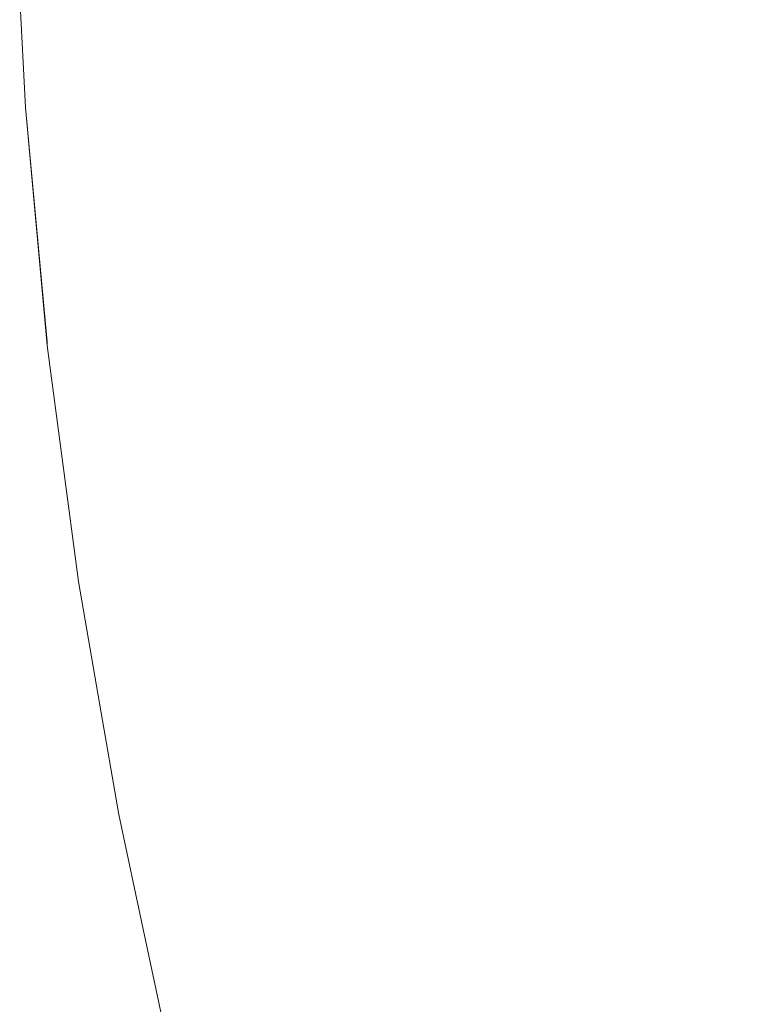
# Model space of a CAD drawing. Header units: centimetres. Extents: x -21.6 to 22.7, y 3.4 to 5.2.
# Tile 18 of 256: x -21.5863 to -21.5717, y 3.4738 to 3.4933. Entities that reach past the tile are written whole.
import ezdxf

# ---------------------------------------------------------------- set-up
doc = ezdxf.new("R2010")
doc.units = ezdxf.units.CM
doc.header["$LTSCALE"] = 2.54
doc.layers.add('Lucido design-1', color=7, linetype='Continuous')

# ---------------------------------------------------------------- blocks, each defined once
blk = doc.blocks.new('Gruppo-4-1')
at = {"color": 7, "linetype": 'Continuous', "lineweight": 9}
for points, invisible_edges in [([(-21.572929, 3.494811, -1872.260948), (-21.574205, 3.494712, -1872.263387), (-21.57401, 3.491838, -1872.263387), (-21.572737, 3.491989, -1872.260948)], 15), ([(-21.572737, 3.491989, -1872.97008), (-21.57401, 3.491838, -1872.967641), (-21.574205, 3.494712, -1872.967641), (-21.572929, 3.494811, -1872.97008)], 15), ([(-21.572737, 3.491989, -1872.260948), (-21.571419, 3.492146, -1872.258575), (-21.571606, 3.494914, -1872.258575), (-21.572929, 3.494811, -1872.260948)], 15), ([(-21.572929, 3.494811, -1872.97008), (-21.571606, 3.494914, -1872.972454), (-21.571419, 3.492146, -1872.972454), (-21.572737, 3.491989, -1872.97008)], 15), ([(-21.575432, 3.494617, -1872.26589), (-21.576607, 3.494525, -1872.268455), (-21.576405, 3.491554, -1872.268455), (-21.575234, 3.491693, -1872.26589)], 15), ([(-21.575234, 3.491693, -1872.965138), (-21.576405, 3.491554, -1872.962573), (-21.576607, 3.494525, -1872.962573), (-21.575432, 3.494617, -1872.965138)], 15), ([(-21.575234, 3.491693, -1872.26589), (-21.57401, 3.491838, -1872.263387), (-21.574205, 3.494712, -1872.263387), (-21.575432, 3.494617, -1872.26589)], 15), ([(-21.575432, 3.494617, -1872.965138), (-21.574205, 3.494712, -1872.967641), (-21.57401, 3.491838, -1872.967641), (-21.575234, 3.491693, -1872.965138)], 15), ([(-21.577727, 3.494438, -1872.27108), (-21.578789, 3.494356, -1872.273762), (-21.578582, 3.491296, -1872.273762), (-21.577522, 3.491422, -1872.27108)], 15), ([(-21.577522, 3.491422, -1872.959948), (-21.578582, 3.491296, -1872.957266), (-21.578789, 3.494356, -1872.957266), (-21.577727, 3.494438, -1872.959948)], 15), ([(-21.577522, 3.491422, -1872.27108), (-21.576405, 3.491554, -1872.268455), (-21.576607, 3.494525, -1872.268455), (-21.577727, 3.494438, -1872.27108)], 15), ([(-21.577727, 3.494438, -1872.959948), (-21.576607, 3.494525, -1872.962573), (-21.576405, 3.491554, -1872.962573), (-21.577522, 3.491422, -1872.959948)], 15), ([(-21.58139, 3.490963, -1872.282125), (-21.580518, 3.491066, -1872.279288), (-21.580731, 3.494205, -1872.279288), (-21.581605, 3.494137, -1872.282125)], 15), ([(-21.581605, 3.494137, -1872.948903), (-21.580731, 3.494205, -1872.95174), (-21.580518, 3.491066, -1872.95174), (-21.58139, 3.490963, -1872.948903)], 15), ([(-21.579791, 3.494278, -1872.276499), (-21.580731, 3.494205, -1872.279288), (-21.580518, 3.491066, -1872.279288), (-21.579581, 3.491177, -1872.276499)], 15), ([(-21.579581, 3.491177, -1872.954529), (-21.580518, 3.491066, -1872.95174), (-21.580731, 3.494205, -1872.95174), (-21.579791, 3.494278, -1872.954529)], 15), ([(-21.579581, 3.491177, -1872.276499), (-21.578582, 3.491296, -1872.273762), (-21.578789, 3.494356, -1872.273762), (-21.579791, 3.494278, -1872.276499)], 15), ([(-21.579791, 3.494278, -1872.954529), (-21.578789, 3.494356, -1872.957266), (-21.578582, 3.491296, -1872.957266), (-21.579581, 3.491177, -1872.954529)], 15), ([(-21.583148, 3.494017, -1872.287934), (-21.583813, 3.493965, -1872.290899), (-21.583591, 3.490702, -1872.290899), (-21.582928, 3.49078, -1872.287934)], 15), ([(-21.582928, 3.49078, -1872.943094), (-21.583591, 3.490702, -1872.940129), (-21.583813, 3.493965, -1872.940129), (-21.583148, 3.494017, -1872.943094)], 15), ([(-21.582928, 3.49078, -1872.287934), (-21.582194, 3.490867, -1872.285009), (-21.582411, 3.494074, -1872.285009), (-21.583148, 3.494017, -1872.287934)], 15), ([(-21.583148, 3.494017, -1872.943094), (-21.582411, 3.494074, -1872.946019), (-21.582194, 3.490867, -1872.946019), (-21.582928, 3.49078, -1872.943094)], 15), ([(-21.581605, 3.494137, -1872.282125), (-21.582411, 3.494074, -1872.285009), (-21.582194, 3.490867, -1872.285009), (-21.58139, 3.490963, -1872.282125)], 15), ([(-21.58139, 3.490963, -1872.948903), (-21.582194, 3.490867, -1872.946019), (-21.582411, 3.494074, -1872.946019), (-21.581605, 3.494137, -1872.948903)], 15), ([(-21.585774, 3.490443, -1872.30616), (-21.585493, 3.490476, -1872.303063), (-21.585719, 3.493817, -1872.303063), (-21.586001, 3.493795, -1872.30616)], 15), ([(-21.586001, 3.493795, -1872.924868), (-21.585719, 3.493817, -1872.927965), (-21.585493, 3.490476, -1872.927965), (-21.585774, 3.490443, -1872.924868)], 15), ([(-21.585358, 3.493845, -1872.299984), (-21.585719, 3.493817, -1872.303063), (-21.585493, 3.490476, -1872.303063), (-21.585133, 3.490519, -1872.299984)], 15), ([(-21.585133, 3.490519, -1872.931044), (-21.585493, 3.490476, -1872.927965), (-21.585719, 3.493817, -1872.927965), (-21.585358, 3.493845, -1872.931044)], 15), ([(-21.585133, 3.490519, -1872.299984), (-21.584695, 3.490571, -1872.296927), (-21.584919, 3.493879, -1872.296927), (-21.585358, 3.493845, -1872.299984)], 15), ([(-21.585358, 3.493845, -1872.931044), (-21.584919, 3.493879, -1872.934101), (-21.584695, 3.490571, -1872.934101), (-21.585133, 3.490519, -1872.931044)], 15), ([(-21.584404, 3.493919, -1872.293898), (-21.584919, 3.493879, -1872.296927), (-21.584695, 3.490571, -1872.296927), (-21.584181, 3.490632, -1872.293898)], 15), ([(-21.584181, 3.490632, -1872.93713), (-21.584695, 3.490571, -1872.934101), (-21.584919, 3.493879, -1872.934101), (-21.584404, 3.493919, -1872.93713)], 15), ([(-21.584181, 3.490632, -1872.293898), (-21.583591, 3.490702, -1872.290899), (-21.583813, 3.493965, -1872.290899), (-21.584404, 3.493919, -1872.293898)], 15), ([(-21.584404, 3.493919, -1872.93713), (-21.583813, 3.493965, -1872.940129), (-21.583591, 3.490702, -1872.940129), (-21.584181, 3.490632, -1872.93713)], 15), ([(-21.586324, 3.49377, -1872.31239), (-21.586341, 3.493768, -1872.315514), (-21.586227, 3.491583, -1872.315514)], 9), ([(-21.586227, 3.491583, -1872.915514), (-21.586341, 3.493768, -1872.915514), (-21.586324, 3.49377, -1872.918638)], 10), ([(-21.586341, 3.493768, -1872.915514), (-21.586227, 3.491583, -1872.915514), (-21.586227, 3.491583, -1872.315514), (-21.586341, 3.493768, -1872.315514)], 10), ([(-21.586096, 3.490404, -1872.31239), (-21.585975, 3.490419, -1872.30927), (-21.586203, 3.49378, -1872.30927), (-21.586324, 3.49377, -1872.31239)], 15), ([(-21.586324, 3.49377, -1872.918638), (-21.586203, 3.49378, -1872.921758), (-21.585975, 3.490419, -1872.921758), (-21.586096, 3.490404, -1872.918638)], 15), ([(-21.586227, 3.491583, -1872.315514), (-21.586096, 3.490404, -1872.31239), (-21.586324, 3.49377, -1872.31239)], 11), ([(-21.586324, 3.49377, -1872.918638), (-21.586096, 3.490404, -1872.918638), (-21.586227, 3.491583, -1872.915514)], 11), ([(-21.586001, 3.493795, -1872.30616), (-21.586203, 3.49378, -1872.30927), (-21.585975, 3.490419, -1872.30927), (-21.585774, 3.490443, -1872.30616)], 15), ([(-21.585774, 3.490443, -1872.924868), (-21.585975, 3.490419, -1872.921758), (-21.586203, 3.49378, -1872.921758), (-21.586001, 3.493795, -1872.924868)], 15), ([(-21.572457, 3.489088, -1872.260948), (-21.571144, 3.4893, -1872.258575), (-21.571419, 3.492146, -1872.258575), (-21.572737, 3.491989, -1872.260948)], 15), ([(-21.572737, 3.491989, -1872.97008), (-21.571419, 3.492146, -1872.972454), (-21.571144, 3.4893, -1872.972454), (-21.572457, 3.489088, -1872.97008)], 15), ([(-21.572737, 3.491989, -1872.260948), (-21.57401, 3.491838, -1872.263387), (-21.573725, 3.488884, -1872.263387), (-21.572457, 3.489088, -1872.260948)], 15), ([(-21.572457, 3.489088, -1872.97008), (-21.573725, 3.488884, -1872.967641), (-21.57401, 3.491838, -1872.967641), (-21.572737, 3.491989, -1872.97008)], 15), ([(-21.575234, 3.491693, -1872.26589), (-21.576405, 3.491554, -1872.268455), (-21.57611, 3.488499, -1872.268455), (-21.574943, 3.488687, -1872.26589)], 15), ([(-21.574943, 3.488687, -1872.965138), (-21.57611, 3.488499, -1872.962573), (-21.576405, 3.491554, -1872.962573), (-21.575234, 3.491693, -1872.965138)], 15), ([(-21.574943, 3.488687, -1872.26589), (-21.573725, 3.488884, -1872.263387), (-21.57401, 3.491838, -1872.263387), (-21.575234, 3.491693, -1872.26589)], 15), ([(-21.575234, 3.491693, -1872.965138), (-21.57401, 3.491838, -1872.967641), (-21.573725, 3.488884, -1872.967641), (-21.574943, 3.488687, -1872.965138)], 15), ([(-21.586096, 3.490404, -1872.31239), (-21.586227, 3.491583, -1872.315514), (-21.5858, 3.486938, -1872.315514), (-21.585762, 3.486944, -1872.31239)], 13), ([(-21.5858, 3.486938, -1872.315514), (-21.586227, 3.491583, -1872.315514), (-21.586227, 3.491583, -1872.915514), (-21.585794, 3.486864, -1872.915514)], 10), ([(-21.585762, 3.486944, -1872.918638), (-21.585794, 3.486864, -1872.915514), (-21.586227, 3.491583, -1872.915514), (-21.586096, 3.490404, -1872.918638)], 13), ([(-21.577223, 3.48832, -1872.27108), (-21.57611, 3.488499, -1872.268455), (-21.576405, 3.491554, -1872.268455), (-21.577522, 3.491422, -1872.27108)], 15), ([(-21.577522, 3.491422, -1872.959948), (-21.576405, 3.491554, -1872.962573), (-21.57611, 3.488499, -1872.962573), (-21.577223, 3.48832, -1872.959948)], 15), ([(-21.579273, 3.48799, -1872.276499), (-21.578278, 3.48815, -1872.273762), (-21.578582, 3.491296, -1872.273762), (-21.579581, 3.491177, -1872.276499)], 15), ([(-21.579581, 3.491177, -1872.954529), (-21.578582, 3.491296, -1872.957266), (-21.578278, 3.48815, -1872.957266), (-21.579273, 3.48799, -1872.954529)], 15), ([(-21.577522, 3.491422, -1872.27108), (-21.578582, 3.491296, -1872.273762), (-21.578278, 3.48815, -1872.273762), (-21.577223, 3.48832, -1872.27108)], 15), ([(-21.577223, 3.48832, -1872.959948), (-21.578278, 3.48815, -1872.957266), (-21.578582, 3.491296, -1872.957266), (-21.577522, 3.491422, -1872.959948)], 15), ([(-21.579581, 3.491177, -1872.276499), (-21.580518, 3.491066, -1872.279288), (-21.580206, 3.487839, -1872.279288), (-21.579273, 3.48799, -1872.276499)], 15), ([(-21.579273, 3.48799, -1872.954529), (-21.580206, 3.487839, -1872.95174), (-21.580518, 3.491066, -1872.95174), (-21.579581, 3.491177, -1872.954529)], 15), ([(-21.58139, 3.490963, -1872.282125), (-21.582194, 3.490867, -1872.285009), (-21.581875, 3.48757, -1872.285009), (-21.581074, 3.487699, -1872.282125)], 15), ([(-21.581074, 3.487699, -1872.948903), (-21.581875, 3.48757, -1872.946019), (-21.582194, 3.490867, -1872.946019), (-21.58139, 3.490963, -1872.948903)], 15), ([(-21.581074, 3.487699, -1872.282125), (-21.580206, 3.487839, -1872.279288), (-21.580518, 3.491066, -1872.279288), (-21.58139, 3.490963, -1872.282125)], 15), ([(-21.58139, 3.490963, -1872.948903), (-21.580518, 3.491066, -1872.95174), (-21.580206, 3.487839, -1872.95174), (-21.581074, 3.487699, -1872.948903)], 15), ([(-21.583854, 3.487252, -1872.293898), (-21.583267, 3.487346, -1872.290899), (-21.583591, 3.490702, -1872.290899), (-21.584181, 3.490632, -1872.293898)], 15), ([(-21.584181, 3.490632, -1872.93713), (-21.583591, 3.490702, -1872.940129), (-21.583267, 3.487346, -1872.940129), (-21.583854, 3.487252, -1872.93713)], 15), ([(-21.582928, 3.49078, -1872.287934), (-21.583591, 3.490702, -1872.290899), (-21.583267, 3.487346, -1872.290899), (-21.582607, 3.487452, -1872.287934)], 15), ([(-21.582607, 3.487452, -1872.943094), (-21.583267, 3.487346, -1872.940129), (-21.583591, 3.490702, -1872.940129), (-21.582928, 3.49078, -1872.943094)], 15), ([(-21.582607, 3.487452, -1872.287934), (-21.581875, 3.48757, -1872.285009), (-21.582194, 3.490867, -1872.285009), (-21.582928, 3.49078, -1872.287934)], 15), ([(-21.582928, 3.49078, -1872.943094), (-21.582194, 3.490867, -1872.946019), (-21.581875, 3.48757, -1872.946019), (-21.582607, 3.487452, -1872.943094)], 15), ([(-21.585133, 3.490519, -1872.299984), (-21.585493, 3.490476, -1872.303063), (-21.585161, 3.487041, -1872.303063), (-21.584802, 3.487099, -1872.299984)], 15), ([(-21.584802, 3.487099, -1872.931044), (-21.585161, 3.487041, -1872.927965), (-21.585493, 3.490476, -1872.927965), (-21.585133, 3.490519, -1872.931044)], 15), ([(-21.584802, 3.487099, -1872.299984), (-21.584366, 3.487169, -1872.296927), (-21.584695, 3.490571, -1872.296927), (-21.585133, 3.490519, -1872.299984)], 15), ([(-21.585133, 3.490519, -1872.931044), (-21.584695, 3.490571, -1872.934101), (-21.584366, 3.487169, -1872.934101), (-21.584802, 3.487099, -1872.931044)], 15), ([(-21.584181, 3.490632, -1872.293898), (-21.584695, 3.490571, -1872.296927), (-21.584366, 3.487169, -1872.296927), (-21.583854, 3.487252, -1872.293898)], 15), ([(-21.583854, 3.487252, -1872.93713), (-21.584366, 3.487169, -1872.934101), (-21.584695, 3.490571, -1872.934101), (-21.584181, 3.490632, -1872.93713)], 15), ([(-21.585762, 3.486944, -1872.31239), (-21.585641, 3.486964, -1872.30927), (-21.585975, 3.490419, -1872.30927), (-21.586096, 3.490404, -1872.31239)], 15), ([(-21.586096, 3.490404, -1872.918638), (-21.585975, 3.490419, -1872.921758), (-21.585641, 3.486964, -1872.921758), (-21.585762, 3.486944, -1872.918638)], 15), ([(-21.585774, 3.490443, -1872.30616), (-21.585975, 3.490419, -1872.30927), (-21.585641, 3.486964, -1872.30927), (-21.585441, 3.486996, -1872.30616)], 15), ([(-21.585441, 3.486996, -1872.924868), (-21.585641, 3.486964, -1872.921758), (-21.585975, 3.490419, -1872.921758), (-21.585774, 3.490443, -1872.924868)], 15), ([(-21.585441, 3.486996, -1872.30616), (-21.585161, 3.487041, -1872.303063), (-21.585493, 3.490476, -1872.303063), (-21.585774, 3.490443, -1872.30616)], 15), ([(-21.585774, 3.490443, -1872.924868), (-21.585493, 3.490476, -1872.927965), (-21.585161, 3.487041, -1872.927965), (-21.585441, 3.486996, -1872.924868)], 15), ([(-21.57208, 3.48611, -1872.260948), (-21.570774, 3.486378, -1872.258575), (-21.571144, 3.4893, -1872.258575), (-21.572457, 3.489088, -1872.260948)], 15), ([(-21.572457, 3.489088, -1872.97008), (-21.571144, 3.4893, -1872.972454), (-21.570774, 3.486378, -1872.972454), (-21.57208, 3.48611, -1872.97008)], 15), ([(-21.572457, 3.489088, -1872.260948), (-21.573725, 3.488884, -1872.263387), (-21.573341, 3.485851, -1872.263387), (-21.57208, 3.48611, -1872.260948)], 15), ([(-21.57208, 3.48611, -1872.97008), (-21.573341, 3.485851, -1872.967641), (-21.573725, 3.488884, -1872.967641), (-21.572457, 3.489088, -1872.97008)], 15), ([(-21.574553, 3.485602, -1872.26589), (-21.573341, 3.485851, -1872.263387), (-21.573725, 3.488884, -1872.263387), (-21.574943, 3.488687, -1872.26589)], 15), ([(-21.574943, 3.488687, -1872.965138), (-21.573725, 3.488884, -1872.967641), (-21.573341, 3.485851, -1872.967641), (-21.574553, 3.485602, -1872.965138)], 15), ([(-21.574943, 3.488687, -1872.26589), (-21.57611, 3.488499, -1872.268455), (-21.575713, 3.485364, -1872.268455), (-21.574553, 3.485602, -1872.26589)], 15), ([(-21.574553, 3.485602, -1872.965138), (-21.575713, 3.485364, -1872.962573), (-21.57611, 3.488499, -1872.962573), (-21.574943, 3.488687, -1872.965138)], 15), ([(-21.57682, 3.485136, -1872.27108), (-21.575713, 3.485364, -1872.268455), (-21.57611, 3.488499, -1872.268455), (-21.577223, 3.48832, -1872.27108)], 15), ([(-21.577223, 3.48832, -1872.959948), (-21.57611, 3.488499, -1872.962573), (-21.575713, 3.485364, -1872.962573), (-21.57682, 3.485136, -1872.959948)], 15), ([(-21.577223, 3.48832, -1872.27108), (-21.578278, 3.48815, -1872.273762), (-21.577869, 3.484921, -1872.273762), (-21.57682, 3.485136, -1872.27108)], 15), ([(-21.57682, 3.485136, -1872.959948), (-21.577869, 3.484921, -1872.957266), (-21.578278, 3.48815, -1872.957266), (-21.577223, 3.48832, -1872.959948)], 15), ([(-21.579273, 3.48799, -1872.276499), (-21.580206, 3.487839, -1872.279288), (-21.579787, 3.484527, -1872.279288), (-21.578859, 3.484717, -1872.276499)], 15), ([(-21.578859, 3.484717, -1872.954529), (-21.579787, 3.484527, -1872.95174), (-21.580206, 3.487839, -1872.95174), (-21.579273, 3.48799, -1872.954529)], 15), ([(-21.578859, 3.484717, -1872.276499), (-21.577869, 3.484921, -1872.273762), (-21.578278, 3.48815, -1872.273762), (-21.579273, 3.48799, -1872.276499)], 15), ([(-21.579273, 3.48799, -1872.954529), (-21.578278, 3.48815, -1872.957266), (-21.577869, 3.484921, -1872.957266), (-21.578859, 3.484717, -1872.954529)], 15), ([(-21.58065, 3.484349, -1872.282125), (-21.579787, 3.484527, -1872.279288), (-21.580206, 3.487839, -1872.279288), (-21.581074, 3.487699, -1872.282125)], 15), ([(-21.581074, 3.487699, -1872.948903), (-21.580206, 3.487839, -1872.95174), (-21.579787, 3.484527, -1872.95174), (-21.58065, 3.484349, -1872.948903)], 15), ([(-21.582175, 3.484036, -1872.287934), (-21.581447, 3.484186, -1872.285009), (-21.581875, 3.48757, -1872.285009), (-21.582607, 3.487452, -1872.287934)], 15), ([(-21.582607, 3.487452, -1872.943094), (-21.581875, 3.48757, -1872.946019), (-21.581447, 3.484186, -1872.946019), (-21.582175, 3.484036, -1872.943094)], 15), ([(-21.581074, 3.487699, -1872.282125), (-21.581875, 3.48757, -1872.285009), (-21.581447, 3.484186, -1872.285009), (-21.58065, 3.484349, -1872.282125)], 15), ([(-21.58065, 3.484349, -1872.948903), (-21.581447, 3.484186, -1872.946019), (-21.581875, 3.48757, -1872.946019), (-21.581074, 3.487699, -1872.948903)], 15), ([(-21.582607, 3.487452, -1872.287934), (-21.583267, 3.487346, -1872.290899), (-21.582831, 3.483902, -1872.290899), (-21.582175, 3.484036, -1872.287934)], 15), ([(-21.582175, 3.484036, -1872.943094), (-21.582831, 3.483902, -1872.940129), (-21.583267, 3.487346, -1872.940129), (-21.582607, 3.487452, -1872.943094)], 15), ([(-21.583854, 3.487252, -1872.293898), (-21.584366, 3.487169, -1872.296927), (-21.583924, 3.483677, -1872.296927), (-21.583415, 3.483782, -1872.293898)], 15), ([(-21.583415, 3.483782, -1872.93713), (-21.583924, 3.483677, -1872.934101), (-21.584366, 3.487169, -1872.934101), (-21.583854, 3.487252, -1872.93713)], 15), ([(-21.583415, 3.483782, -1872.293898), (-21.582831, 3.483902, -1872.290899), (-21.583267, 3.487346, -1872.290899), (-21.583854, 3.487252, -1872.293898)], 15), ([(-21.583854, 3.487252, -1872.93713), (-21.583267, 3.487346, -1872.940129), (-21.582831, 3.483902, -1872.940129), (-21.583415, 3.483782, -1872.93713)], 15), ([(-21.585441, 3.486996, -1872.30616), (-21.585641, 3.486964, -1872.30927), (-21.585192, 3.483417, -1872.30927), (-21.584993, 3.483458, -1872.30616)], 15), ([(-21.584993, 3.483458, -1872.924868), (-21.585192, 3.483417, -1872.921758), (-21.585641, 3.486964, -1872.921758), (-21.585441, 3.486996, -1872.924868)], 15), ([(-21.584993, 3.483458, -1872.30616), (-21.584714, 3.483515, -1872.303063), (-21.585161, 3.487041, -1872.303063), (-21.585441, 3.486996, -1872.30616)], 15), ([(-21.585441, 3.486996, -1872.924868), (-21.585161, 3.487041, -1872.927965), (-21.584714, 3.483515, -1872.927965), (-21.584993, 3.483458, -1872.924868)], 15), ([(-21.584802, 3.487099, -1872.299984), (-21.585161, 3.487041, -1872.303063), (-21.584714, 3.483515, -1872.303063), (-21.584358, 3.483588, -1872.299984)], 15), ([(-21.584358, 3.483588, -1872.931044), (-21.584714, 3.483515, -1872.927965), (-21.585161, 3.487041, -1872.927965), (-21.584802, 3.487099, -1872.931044)], 15), ([(-21.584358, 3.483588, -1872.299984), (-21.583924, 3.483677, -1872.296927), (-21.584366, 3.487169, -1872.296927), (-21.584802, 3.487099, -1872.299984)], 15), ([(-21.584802, 3.487099, -1872.931044), (-21.584366, 3.487169, -1872.934101), (-21.583924, 3.483677, -1872.934101), (-21.584358, 3.483588, -1872.931044)], 15), ([(-21.585762, 3.486944, -1872.31239), (-21.5858, 3.486938, -1872.315514), (-21.585794, 3.486864, -1872.315514)], 9), ([(-21.585794, 3.486864, -1872.915514), (-21.585794, 3.486864, -1872.315514), (-21.5858, 3.486938, -1872.315514)], 9), ([(-21.585312, 3.483392, -1872.31239), (-21.585762, 3.486944, -1872.31239), (-21.585794, 3.486864, -1872.315514)], 11), ([(-21.585794, 3.486864, -1872.915514), (-21.585762, 3.486944, -1872.918638), (-21.585312, 3.483392, -1872.918638)], 11), ([(-21.585794, 3.486864, -1872.315514), (-21.585177, 3.48219, -1872.315514), (-21.585312, 3.483392, -1872.31239)], 10), ([(-21.585177, 3.48219, -1872.915514), (-21.585177, 3.48219, -1872.315514), (-21.585794, 3.486864, -1872.315514), (-21.585794, 3.486864, -1872.915514)], 5), ([(-21.585312, 3.483392, -1872.918638), (-21.585177, 3.48219, -1872.915514), (-21.585794, 3.486864, -1872.915514)], 9), ([(-21.585312, 3.483392, -1872.31239), (-21.585192, 3.483417, -1872.30927), (-21.585641, 3.486964, -1872.30927), (-21.585762, 3.486944, -1872.31239)], 15), ([(-21.585762, 3.486944, -1872.918638), (-21.585641, 3.486964, -1872.921758), (-21.585192, 3.483417, -1872.921758), (-21.585312, 3.483392, -1872.918638)], 15), ([(-21.571599, 3.483057, -1872.260948), (-21.570301, 3.483384, -1872.258575), (-21.570774, 3.486378, -1872.258575), (-21.57208, 3.48611, -1872.260948)], 15), ([(-21.57208, 3.48611, -1872.97008), (-21.570774, 3.486378, -1872.972454), (-21.570301, 3.483384, -1872.972454), (-21.571599, 3.483057, -1872.97008)], 15), ([(-21.57208, 3.48611, -1872.260948), (-21.573341, 3.485851, -1872.263387), (-21.57285, 3.482743, -1872.263387), (-21.571599, 3.483057, -1872.260948)], 15), ([(-21.571599, 3.483057, -1872.97008), (-21.57285, 3.482743, -1872.967641), (-21.573341, 3.485851, -1872.967641), (-21.57208, 3.48611, -1872.97008)], 15), ([(-21.574054, 3.48244, -1872.26589), (-21.57285, 3.482743, -1872.263387), (-21.573341, 3.485851, -1872.263387), (-21.574553, 3.485602, -1872.26589)], 15), ([(-21.574553, 3.485602, -1872.965138), (-21.573341, 3.485851, -1872.967641), (-21.57285, 3.482743, -1872.967641), (-21.574054, 3.48244, -1872.965138)], 15), ([(-21.574553, 3.485602, -1872.26589), (-21.575713, 3.485364, -1872.268455), (-21.575206, 3.48215, -1872.268455), (-21.574054, 3.48244, -1872.26589)], 15), ([(-21.574054, 3.48244, -1872.965138), (-21.575206, 3.48215, -1872.962573), (-21.575713, 3.485364, -1872.962573), (-21.574553, 3.485602, -1872.965138)], 15), ([(-21.576305, 3.481873, -1872.27108), (-21.575206, 3.48215, -1872.268455), (-21.575713, 3.485364, -1872.268455), (-21.57682, 3.485136, -1872.27108)], 15), ([(-21.57682, 3.485136, -1872.959948), (-21.575713, 3.485364, -1872.962573), (-21.575206, 3.48215, -1872.962573), (-21.576305, 3.481873, -1872.959948)], 15), ([(-21.57682, 3.485136, -1872.27108), (-21.577869, 3.484921, -1872.273762), (-21.577347, 3.481611, -1872.273762), (-21.576305, 3.481873, -1872.27108)], 15), ([(-21.576305, 3.481873, -1872.959948), (-21.577347, 3.481611, -1872.957266), (-21.577869, 3.484921, -1872.957266), (-21.57682, 3.485136, -1872.959948)], 15), ([(-21.57833, 3.481364, -1872.276499), (-21.577347, 3.481611, -1872.273762), (-21.577869, 3.484921, -1872.273762), (-21.578859, 3.484717, -1872.276499)], 15), ([(-21.578859, 3.484717, -1872.954529), (-21.577869, 3.484921, -1872.957266), (-21.577347, 3.481611, -1872.957266), (-21.57833, 3.481364, -1872.954529)], 15), ([(-21.578859, 3.484717, -1872.276499), (-21.579787, 3.484527, -1872.279288), (-21.579251, 3.481132, -1872.279288), (-21.57833, 3.481364, -1872.276499)], 15), ([(-21.57833, 3.481364, -1872.954529), (-21.579251, 3.481132, -1872.95174), (-21.579787, 3.484527, -1872.95174), (-21.578859, 3.484717, -1872.954529)], 15), ([(-21.580109, 3.480916, -1872.282125), (-21.579251, 3.481132, -1872.279288), (-21.579787, 3.484527, -1872.279288), (-21.58065, 3.484349, -1872.282125)], 15), ([(-21.58065, 3.484349, -1872.948903), (-21.579787, 3.484527, -1872.95174), (-21.579251, 3.481132, -1872.95174), (-21.580109, 3.480916, -1872.948903)], 15), ([(-21.58065, 3.484349, -1872.282125), (-21.581447, 3.484186, -1872.285009), (-21.5809, 3.480717, -1872.285009), (-21.580109, 3.480916, -1872.282125)], 15), ([(-21.580109, 3.480916, -1872.948903), (-21.5809, 3.480717, -1872.946019), (-21.581447, 3.484186, -1872.946019), (-21.58065, 3.484349, -1872.948903)], 15), ([(-21.581622, 3.480535, -1872.287934), (-21.5809, 3.480717, -1872.285009), (-21.581447, 3.484186, -1872.285009), (-21.582175, 3.484036, -1872.287934)], 15), ([(-21.582175, 3.484036, -1872.943094), (-21.581447, 3.484186, -1872.946019), (-21.5809, 3.480717, -1872.946019), (-21.581622, 3.480535, -1872.943094)], 15), ([(-21.582854, 3.480225, -1872.293898), (-21.582274, 3.480371, -1872.290899), (-21.582831, 3.483902, -1872.290899), (-21.583415, 3.483782, -1872.293898)], 15), ([(-21.583415, 3.483782, -1872.93713), (-21.582831, 3.483902, -1872.940129), (-21.582274, 3.480371, -1872.940129), (-21.582854, 3.480225, -1872.93713)], 15), ([(-21.582175, 3.484036, -1872.287934), (-21.582831, 3.483902, -1872.290899), (-21.582274, 3.480371, -1872.290899), (-21.581622, 3.480535, -1872.287934)], 15), ([(-21.581622, 3.480535, -1872.943094), (-21.582274, 3.480371, -1872.940129), (-21.582831, 3.483902, -1872.940129), (-21.582175, 3.484036, -1872.943094)], 15), ([(-21.58379, 3.47999, -1872.299984), (-21.58336, 3.480098, -1872.296927), (-21.583924, 3.483677, -1872.296927), (-21.584358, 3.483588, -1872.299984)], 15), ([(-21.584358, 3.483588, -1872.931044), (-21.583924, 3.483677, -1872.934101), (-21.58336, 3.480098, -1872.934101), (-21.58379, 3.47999, -1872.931044)], 15), ([(-21.583415, 3.483782, -1872.293898), (-21.583924, 3.483677, -1872.296927), (-21.58336, 3.480098, -1872.296927), (-21.582854, 3.480225, -1872.293898)], 15), ([(-21.582854, 3.480225, -1872.93713), (-21.58336, 3.480098, -1872.934101), (-21.583924, 3.483677, -1872.934101), (-21.583415, 3.483782, -1872.93713)], 15), ([(-21.584421, 3.479831, -1872.30616), (-21.584144, 3.479901, -1872.303063), (-21.584714, 3.483515, -1872.303063), (-21.584993, 3.483458, -1872.30616)], 15), ([(-21.584993, 3.483458, -1872.924868), (-21.584714, 3.483515, -1872.927965), (-21.584144, 3.479901, -1872.927965), (-21.584421, 3.479831, -1872.924868)], 15), ([(-21.584358, 3.483588, -1872.299984), (-21.584714, 3.483515, -1872.303063), (-21.584144, 3.479901, -1872.303063), (-21.58379, 3.47999, -1872.299984)], 15), ([(-21.58379, 3.47999, -1872.931044), (-21.584144, 3.479901, -1872.927965), (-21.584714, 3.483515, -1872.927965), (-21.584358, 3.483588, -1872.931044)], 15), ([(-21.584738, 3.479751, -1872.31239), (-21.584619, 3.479781, -1872.30927), (-21.585192, 3.483417, -1872.30927), (-21.585312, 3.483392, -1872.31239)], 15), ([(-21.585312, 3.483392, -1872.918638), (-21.585192, 3.483417, -1872.921758), (-21.584619, 3.479781, -1872.921758), (-21.584738, 3.479751, -1872.918638)], 15), ([(-21.584738, 3.479751, -1872.31239), (-21.585312, 3.483392, -1872.31239), (-21.585177, 3.48219, -1872.315514)], 11), ([(-21.585177, 3.48219, -1872.915514), (-21.585312, 3.483392, -1872.918638), (-21.584738, 3.479751, -1872.918638)], 11), ([(-21.584993, 3.483458, -1872.30616), (-21.585192, 3.483417, -1872.30927), (-21.584619, 3.479781, -1872.30927), (-21.584421, 3.479831, -1872.30616)], 15), ([(-21.584421, 3.479831, -1872.924868), (-21.584619, 3.479781, -1872.921758), (-21.585192, 3.483417, -1872.921758), (-21.584993, 3.483458, -1872.924868)], 15), ([(-21.571599, 3.483057, -1872.260948), (-21.57285, 3.482743, -1872.263387), (-21.572245, 3.479563, -1872.263387), (-21.571004, 3.479935, -1872.260948)], 15), ([(-21.571004, 3.479935, -1872.97008), (-21.572245, 3.479563, -1872.967641), (-21.57285, 3.482743, -1872.967641), (-21.571599, 3.483057, -1872.97008)], 15), ([(-21.573438, 3.479205, -1872.26589), (-21.572245, 3.479563, -1872.263387), (-21.57285, 3.482743, -1872.263387), (-21.574054, 3.48244, -1872.26589)], 15), ([(-21.574054, 3.48244, -1872.965138), (-21.57285, 3.482743, -1872.967641), (-21.572245, 3.479563, -1872.967641), (-21.573438, 3.479205, -1872.965138)], 15), ([(-21.574054, 3.48244, -1872.26589), (-21.575206, 3.48215, -1872.268455), (-21.57458, 3.478862, -1872.268455), (-21.573438, 3.479205, -1872.26589)], 15), ([(-21.573438, 3.479205, -1872.965138), (-21.57458, 3.478862, -1872.962573), (-21.575206, 3.48215, -1872.962573), (-21.574054, 3.48244, -1872.965138)], 15), ([(-21.585177, 3.48219, -1872.315514), (-21.584755, 3.479745, -1872.315514), (-21.584738, 3.479751, -1872.31239)], 10), ([(-21.584755, 3.479745, -1872.315514), (-21.585177, 3.48219, -1872.315514), (-21.585177, 3.48219, -1872.915514), (-21.584755, 3.479745, -1872.915514)], 10), ([(-21.584738, 3.479751, -1872.918638), (-21.584755, 3.479745, -1872.915514), (-21.585177, 3.48219, -1872.915514)], 9), ([(-21.575669, 3.478535, -1872.27108), (-21.57458, 3.478862, -1872.268455), (-21.575206, 3.48215, -1872.268455), (-21.576305, 3.481873, -1872.27108)], 15), ([(-21.576305, 3.481873, -1872.959948), (-21.575206, 3.48215, -1872.962573), (-21.57458, 3.478862, -1872.962573), (-21.575669, 3.478535, -1872.959948)], 15), ([(-21.576305, 3.481873, -1872.27108), (-21.577347, 3.481611, -1872.273762), (-21.576702, 3.478225, -1872.273762), (-21.575669, 3.478535, -1872.27108)], 15), ([(-21.575669, 3.478535, -1872.959948), (-21.576702, 3.478225, -1872.957266), (-21.577347, 3.481611, -1872.957266), (-21.576305, 3.481873, -1872.959948)], 15), ([(-21.577677, 3.477933, -1872.276499), (-21.576702, 3.478225, -1872.273762), (-21.577347, 3.481611, -1872.273762), (-21.57833, 3.481364, -1872.276499)], 15), ([(-21.57833, 3.481364, -1872.954529), (-21.577347, 3.481611, -1872.957266), (-21.576702, 3.478225, -1872.957266), (-21.577677, 3.477933, -1872.954529)], 15), ([(-21.57833, 3.481364, -1872.276499), (-21.579251, 3.481132, -1872.279288), (-21.57859, 3.477659, -1872.279288), (-21.577677, 3.477933, -1872.276499)], 15), ([(-21.577677, 3.477933, -1872.954529), (-21.57859, 3.477659, -1872.95174), (-21.579251, 3.481132, -1872.95174), (-21.57833, 3.481364, -1872.954529)], 15), ([(-21.57944, 3.477404, -1872.282125), (-21.57859, 3.477659, -1872.279288), (-21.579251, 3.481132, -1872.279288), (-21.580109, 3.480916, -1872.282125)], 15), ([(-21.580109, 3.480916, -1872.948903), (-21.579251, 3.481132, -1872.95174), (-21.57859, 3.477659, -1872.95174), (-21.57944, 3.477404, -1872.948903)], 15), ([(-21.580109, 3.480916, -1872.282125), (-21.5809, 3.480717, -1872.285009), (-21.580224, 3.477169, -1872.285009), (-21.57944, 3.477404, -1872.282125)], 15), ([(-21.57944, 3.477404, -1872.948903), (-21.580224, 3.477169, -1872.946019), (-21.5809, 3.480717, -1872.946019), (-21.580109, 3.480916, -1872.948903)], 15), ([(-21.58094, 3.476954, -1872.287934), (-21.580224, 3.477169, -1872.285009), (-21.5809, 3.480717, -1872.285009), (-21.581622, 3.480535, -1872.287934)], 15), ([(-21.581622, 3.480535, -1872.943094), (-21.5809, 3.480717, -1872.946019), (-21.580224, 3.477169, -1872.946019), (-21.58094, 3.476954, -1872.943094)], 15), ([(-21.582161, 3.476588, -1872.293898), (-21.581586, 3.47676, -1872.290899), (-21.582274, 3.480371, -1872.290899), (-21.582854, 3.480225, -1872.293898)], 15), ([(-21.582854, 3.480225, -1872.93713), (-21.582274, 3.480371, -1872.940129), (-21.581586, 3.47676, -1872.940129), (-21.582161, 3.476588, -1872.93713)], 15), ([(-21.581622, 3.480535, -1872.287934), (-21.582274, 3.480371, -1872.290899), (-21.581586, 3.47676, -1872.290899), (-21.58094, 3.476954, -1872.287934)], 15), ([(-21.58094, 3.476954, -1872.943094), (-21.581586, 3.47676, -1872.940129), (-21.582274, 3.480371, -1872.940129), (-21.581622, 3.480535, -1872.943094)], 15), ([(-21.582854, 3.480225, -1872.293898), (-21.58336, 3.480098, -1872.296927), (-21.582662, 3.476437, -1872.296927), (-21.582161, 3.476588, -1872.293898)], 15), ([(-21.582161, 3.476588, -1872.93713), (-21.582662, 3.476437, -1872.934101), (-21.58336, 3.480098, -1872.934101), (-21.582854, 3.480225, -1872.93713)], 15), ([(-21.58379, 3.47999, -1872.299984), (-21.584144, 3.479901, -1872.303063), (-21.58344, 3.476204, -1872.303063), (-21.583089, 3.476309, -1872.299984)], 15), ([(-21.583089, 3.476309, -1872.931044), (-21.58344, 3.476204, -1872.927965), (-21.584144, 3.479901, -1872.927965), (-21.58379, 3.47999, -1872.931044)], 15), ([(-21.583089, 3.476309, -1872.299984), (-21.582662, 3.476437, -1872.296927), (-21.58336, 3.480098, -1872.296927), (-21.58379, 3.47999, -1872.299984)], 15), ([(-21.58379, 3.47999, -1872.931044), (-21.58336, 3.480098, -1872.934101), (-21.582662, 3.476437, -1872.934101), (-21.583089, 3.476309, -1872.931044)], 15), ([(-21.584028, 3.476027, -1872.31239), (-21.58391, 3.476063, -1872.30927), (-21.584619, 3.479781, -1872.30927), (-21.584738, 3.479751, -1872.31239)], 15), ([(-21.584738, 3.479751, -1872.918638), (-21.584619, 3.479781, -1872.921758), (-21.58391, 3.476063, -1872.921758), (-21.584028, 3.476027, -1872.918638)], 15), ([(-21.584421, 3.479831, -1872.30616), (-21.584619, 3.479781, -1872.30927), (-21.58391, 3.476063, -1872.30927), (-21.583714, 3.476122, -1872.30616)], 15), ([(-21.583714, 3.476122, -1872.924868), (-21.58391, 3.476063, -1872.921758), (-21.584619, 3.479781, -1872.921758), (-21.584421, 3.479831, -1872.924868)], 15), ([(-21.583714, 3.476122, -1872.30616), (-21.58344, 3.476204, -1872.303063), (-21.584144, 3.479901, -1872.303063), (-21.584421, 3.479831, -1872.30616)], 15), ([(-21.584421, 3.479831, -1872.924868), (-21.584144, 3.479901, -1872.927965), (-21.58344, 3.476204, -1872.927965), (-21.583714, 3.476122, -1872.924868)], 15), ([(-21.571004, 3.479935, -1872.260948), (-21.572245, 3.479563, -1872.263387), (-21.571515, 3.476317, -1872.263387), (-21.570287, 3.476748, -1872.260948)], 15), ([(-21.570287, 3.476748, -1872.97008), (-21.571515, 3.476317, -1872.967641), (-21.572245, 3.479563, -1872.967641), (-21.571004, 3.479935, -1872.97008)], 15), ([(-21.584738, 3.479751, -1872.31239), (-21.584755, 3.479745, -1872.315514), (-21.58438, 3.477577, -1872.315514)], 9), ([(-21.58438, 3.477577, -1872.915514), (-21.584755, 3.479745, -1872.915514), (-21.584738, 3.479751, -1872.918638)], 10), ([(-21.584755, 3.479745, -1872.915514), (-21.58438, 3.477577, -1872.915514), (-21.58438, 3.477577, -1872.315514), (-21.584755, 3.479745, -1872.315514)], 10), ([(-21.58438, 3.477577, -1872.315514), (-21.584028, 3.476027, -1872.31239), (-21.584738, 3.479751, -1872.31239)], 11), ([(-21.584738, 3.479751, -1872.918638), (-21.584028, 3.476027, -1872.918638), (-21.58438, 3.477577, -1872.915514)], 11), ([(-21.572695, 3.475903, -1872.26589), (-21.571515, 3.476317, -1872.263387), (-21.572245, 3.479563, -1872.263387), (-21.573438, 3.479205, -1872.26589)], 15), ([(-21.573438, 3.479205, -1872.965138), (-21.572245, 3.479563, -1872.967641), (-21.571515, 3.476317, -1872.967641), (-21.572695, 3.475903, -1872.965138)], 15), ([(-21.573438, 3.479205, -1872.26589), (-21.57458, 3.478862, -1872.268455), (-21.573826, 3.475506, -1872.268455), (-21.572695, 3.475903, -1872.26589)], 15), ([(-21.572695, 3.475903, -1872.965138), (-21.573826, 3.475506, -1872.962573), (-21.57458, 3.478862, -1872.962573), (-21.573438, 3.479205, -1872.965138)], 15), ([(-21.574903, 3.475128, -1872.27108), (-21.573826, 3.475506, -1872.268455), (-21.57458, 3.478862, -1872.268455), (-21.575669, 3.478535, -1872.27108)], 15), ([(-21.575669, 3.478535, -1872.959948), (-21.57458, 3.478862, -1872.962573), (-21.573826, 3.475506, -1872.962573), (-21.574903, 3.475128, -1872.959948)], 15), ([(-21.575669, 3.478535, -1872.27108), (-21.576702, 3.478225, -1872.273762), (-21.575925, 3.474769, -1872.273762), (-21.574903, 3.475128, -1872.27108)], 15), ([(-21.574903, 3.475128, -1872.959948), (-21.575925, 3.474769, -1872.957266), (-21.576702, 3.478225, -1872.957266), (-21.575669, 3.478535, -1872.959948)], 15), ([(-21.576889, 3.474431, -1872.276499), (-21.575925, 3.474769, -1872.273762), (-21.576702, 3.478225, -1872.273762), (-21.577677, 3.477933, -1872.276499)], 15), ([(-21.577677, 3.477933, -1872.954529), (-21.576702, 3.478225, -1872.957266), (-21.575925, 3.474769, -1872.957266), (-21.576889, 3.474431, -1872.954529)], 15), ([(-21.577677, 3.477933, -1872.276499), (-21.57859, 3.477659, -1872.279288), (-21.577793, 3.474114, -1872.279288), (-21.576889, 3.474431, -1872.276499)], 15), ([(-21.576889, 3.474431, -1872.954529), (-21.577793, 3.474114, -1872.95174), (-21.57859, 3.477659, -1872.95174), (-21.577677, 3.477933, -1872.954529)], 15), ([(-21.578634, 3.473819, -1872.282125), (-21.577793, 3.474114, -1872.279288), (-21.57859, 3.477659, -1872.279288), (-21.57944, 3.477404, -1872.282125)], 15), ([(-21.57944, 3.477404, -1872.948903), (-21.57859, 3.477659, -1872.95174), (-21.577793, 3.474114, -1872.95174), (-21.578634, 3.473819, -1872.948903)], 15), ([(-21.58438, 3.477577, -1872.315514), (-21.584047, 3.47602, -1872.315514), (-21.584028, 3.476027, -1872.31239)], 10), ([(-21.584047, 3.47602, -1872.315514), (-21.58438, 3.477577, -1872.315514), (-21.58438, 3.477577, -1872.915514), (-21.584047, 3.47602, -1872.915514)], 10), ([(-21.584028, 3.476027, -1872.918638), (-21.584047, 3.47602, -1872.915514), (-21.58438, 3.477577, -1872.915514)], 9), ([(-21.57944, 3.477404, -1872.282125), (-21.580224, 3.477169, -1872.285009), (-21.57941, 3.473547, -1872.285009), (-21.578634, 3.473819, -1872.282125)], 15), ([(-21.578634, 3.473819, -1872.948903), (-21.57941, 3.473547, -1872.946019), (-21.580224, 3.477169, -1872.946019), (-21.57944, 3.477404, -1872.948903)], 15), ([(-21.580118, 3.473298, -1872.287934), (-21.57941, 3.473547, -1872.285009), (-21.580224, 3.477169, -1872.285009), (-21.58094, 3.476954, -1872.287934)], 15), ([(-21.58094, 3.476954, -1872.943094), (-21.580224, 3.477169, -1872.946019), (-21.57941, 3.473547, -1872.946019), (-21.580118, 3.473298, -1872.943094)], 15), ([(-21.58094, 3.476954, -1872.287934), (-21.581586, 3.47676, -1872.290899), (-21.580758, 3.473074, -1872.290899), (-21.580118, 3.473298, -1872.287934)], 15), ([(-21.580118, 3.473298, -1872.943094), (-21.580758, 3.473074, -1872.940129), (-21.581586, 3.47676, -1872.940129), (-21.58094, 3.476954, -1872.943094)], 15), ([(-21.581326, 3.472874, -1872.293898), (-21.580758, 3.473074, -1872.290899), (-21.581586, 3.47676, -1872.290899), (-21.582161, 3.476588, -1872.293898)], 15), ([(-21.582161, 3.476588, -1872.93713), (-21.581586, 3.47676, -1872.940129), (-21.580758, 3.473074, -1872.940129), (-21.581326, 3.472874, -1872.93713)], 15), ([(-21.582161, 3.476588, -1872.293898), (-21.582662, 3.476437, -1872.296927), (-21.581822, 3.4727, -1872.296927), (-21.581326, 3.472874, -1872.293898)], 15), ([(-21.581326, 3.472874, -1872.93713), (-21.581822, 3.4727, -1872.934101), (-21.582662, 3.476437, -1872.934101), (-21.582161, 3.476588, -1872.93713)], 15), ([(-21.583089, 3.476309, -1872.299984), (-21.58344, 3.476204, -1872.303063), (-21.582592, 3.47243, -1872.303063), (-21.582245, 3.472552, -1872.299984)], 15), ([(-21.582245, 3.472552, -1872.931044), (-21.582592, 3.47243, -1872.927965), (-21.58344, 3.476204, -1872.927965), (-21.583089, 3.476309, -1872.931044)], 15), ([(-21.582245, 3.472552, -1872.299984), (-21.581822, 3.4727, -1872.296927), (-21.582662, 3.476437, -1872.296927), (-21.583089, 3.476309, -1872.299984)], 15), ([(-21.583089, 3.476309, -1872.931044), (-21.582662, 3.476437, -1872.934101), (-21.581822, 3.4727, -1872.934101), (-21.582245, 3.472552, -1872.931044)], 15), ([(-21.571818, 3.47254, -1872.26589), (-21.570653, 3.473011, -1872.263387), (-21.571515, 3.476317, -1872.263387), (-21.572695, 3.475903, -1872.26589)], 15), ([(-21.572695, 3.475903, -1872.965138), (-21.571515, 3.476317, -1872.967641), (-21.570653, 3.473011, -1872.967641), (-21.571818, 3.47254, -1872.965138)], 15), ([(-21.583714, 3.476122, -1872.30616), (-21.58391, 3.476063, -1872.30927), (-21.583057, 3.472267, -1872.30927), (-21.582863, 3.472335, -1872.30616)], 15), ([(-21.582863, 3.472335, -1872.924868), (-21.583057, 3.472267, -1872.921758), (-21.58391, 3.476063, -1872.921758), (-21.583714, 3.476122, -1872.924868)], 15), ([(-21.582863, 3.472335, -1872.30616), (-21.582592, 3.47243, -1872.303063), (-21.58344, 3.476204, -1872.303063), (-21.583714, 3.476122, -1872.30616)], 15), ([(-21.583714, 3.476122, -1872.924868), (-21.58344, 3.476204, -1872.927965), (-21.582592, 3.47243, -1872.927965), (-21.582863, 3.472335, -1872.924868)], 15), ([(-21.584028, 3.476027, -1872.31239), (-21.584047, 3.47602, -1872.315514), (-21.58341, 3.473041, -1872.315514)], 9), ([(-21.58341, 3.473041, -1872.915514), (-21.584047, 3.47602, -1872.915514), (-21.584028, 3.476027, -1872.918638)], 10), ([(-21.584047, 3.47602, -1872.915514), (-21.58341, 3.473041, -1872.915514), (-21.58341, 3.473041, -1872.315514), (-21.584047, 3.47602, -1872.315514)], 10), ([(-21.583174, 3.472226, -1872.31239), (-21.583057, 3.472267, -1872.30927), (-21.58391, 3.476063, -1872.30927), (-21.584028, 3.476027, -1872.31239)], 15), ([(-21.584028, 3.476027, -1872.918638), (-21.58391, 3.476063, -1872.921758), (-21.583057, 3.472267, -1872.921758), (-21.583174, 3.472226, -1872.918638)], 15), ([(-21.58341, 3.473041, -1872.315514), (-21.583174, 3.472226, -1872.31239), (-21.584028, 3.476027, -1872.31239)], 11), ([(-21.584028, 3.476027, -1872.918638), (-21.583174, 3.472226, -1872.918638), (-21.58341, 3.473041, -1872.915514)], 11), ([(-21.572695, 3.475903, -1872.26589), (-21.573826, 3.475506, -1872.268455), (-21.572934, 3.472088, -1872.268455), (-21.571818, 3.47254, -1872.26589)], 15), ([(-21.571818, 3.47254, -1872.965138), (-21.572934, 3.472088, -1872.962573), (-21.573826, 3.475506, -1872.962573), (-21.572695, 3.475903, -1872.965138)], 15), ([(-21.573998, 3.471658, -1872.27108), (-21.572934, 3.472088, -1872.268455), (-21.573826, 3.475506, -1872.268455), (-21.574903, 3.475128, -1872.27108)], 15), ([(-21.574903, 3.475128, -1872.959948), (-21.573826, 3.475506, -1872.962573), (-21.572934, 3.472088, -1872.962573), (-21.573998, 3.471658, -1872.959948)], 15), ([(-21.574903, 3.475128, -1872.27108), (-21.575925, 3.474769, -1872.273762), (-21.575007, 3.471249, -1872.273762), (-21.573998, 3.471658, -1872.27108)], 15), ([(-21.573998, 3.471658, -1872.959948), (-21.575007, 3.471249, -1872.957266), (-21.575925, 3.474769, -1872.957266), (-21.574903, 3.475128, -1872.959948)], 15), ([(-21.575959, 3.470864, -1872.276499), (-21.575007, 3.471249, -1872.273762), (-21.575925, 3.474769, -1872.273762), (-21.576889, 3.474431, -1872.276499)], 15), ([(-21.576889, 3.474431, -1872.954529), (-21.575925, 3.474769, -1872.957266), (-21.575007, 3.471249, -1872.957266), (-21.575959, 3.470864, -1872.954529)], 15), ([(-21.576889, 3.474431, -1872.276499), (-21.577793, 3.474114, -1872.279288), (-21.576851, 3.470503, -1872.279288), (-21.575959, 3.470864, -1872.276499)], 15), ([(-21.575959, 3.470864, -1872.954529), (-21.576851, 3.470503, -1872.95174), (-21.577793, 3.474114, -1872.95174), (-21.576889, 3.474431, -1872.954529)], 15), ([(-21.577681, 3.470167, -1872.282125), (-21.576851, 3.470503, -1872.279288), (-21.577793, 3.474114, -1872.279288), (-21.578634, 3.473819, -1872.282125)], 15), ([(-21.578634, 3.473819, -1872.948903), (-21.577793, 3.474114, -1872.95174), (-21.576851, 3.470503, -1872.95174), (-21.577681, 3.470167, -1872.948903)], 15), ([(-21.578634, 3.473819, -1872.282125), (-21.57941, 3.473547, -1872.285009), (-21.578447, 3.469857, -1872.285009), (-21.577681, 3.470167, -1872.282125)], 15)]:
    blk.add_3dface(points, dxfattribs=dict(at, invisible_edges=invisible_edges))
blk = doc.blocks.new('Gruppo-5-1')
at = {"color": 7}
blk.add_blockref('Gruppo-4-1', (0, 0), dxfattribs=at)

msp = doc.modelspace()

# ---------------------------------------------------------------- block references
at = {"layer": 'Lucido design-1', "color": 7}
msp.add_blockref('Gruppo-5-1', (0, 0), dxfattribs=at)

doc.saveas('drawing.dxf')
